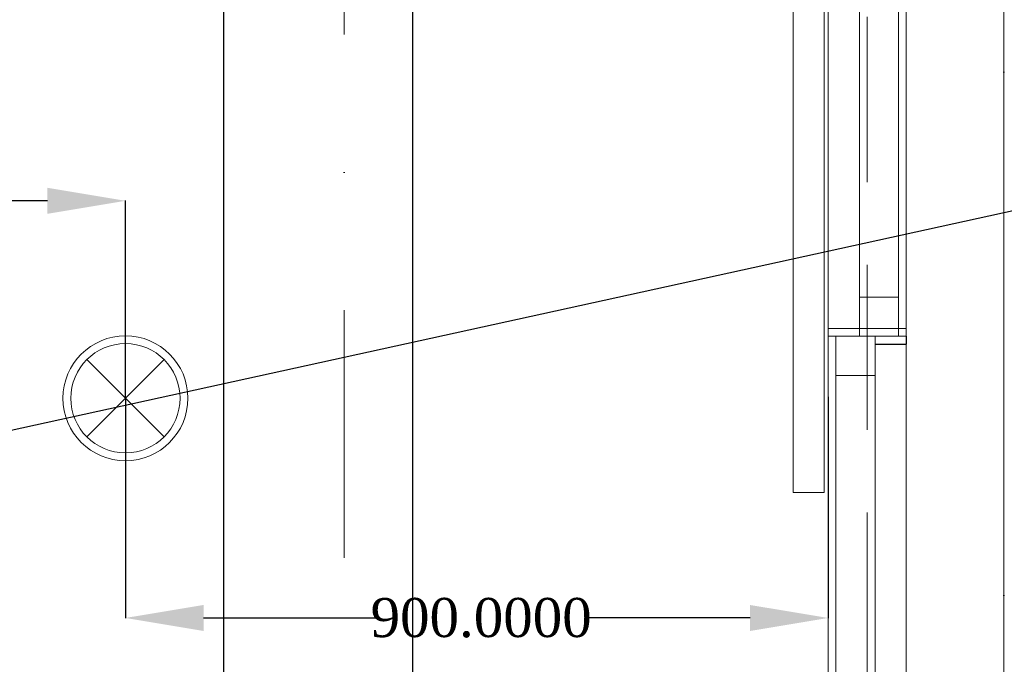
# Model space of a CAD drawing. Header units: inches. Extents: x -78787 to 29484, y -9517 to 23232.
# Tile 216 of 256: x 19070 to 20332, y 1423 to 2249. Entities that reach past the tile are written whole.
import ezdxf
from ezdxf import colors
from ezdxf.entities.mleader import LeaderData, LeaderLine
from ezdxf.enums import TextEntityAlignment as Align
from ezdxf.math import Vec2, Vec3

# ---------------------------------------------------------------- set-up
doc = ezdxf.new("R2010")
doc.units = ezdxf.units.IN
doc.header["$MEASUREMENT"] = 0
doc.linetypes.add('Dot & Dashed', pattern=[670.277762, 317.5, -176.388889, 0, -176.388874])
doc.linetypes.add('Hidden', pattern=[317.5, 211.666667, -105.833333])
for name, color, linetype in [('- ავარიული განათება', 7, 'Continuous'), ('- განათება', 7, 'Continuous'), ('- მექანიკური ნაწილი', 7, 'Continuous'), ('- საშტეფცელო როზეტები', 7, 'Continuous'), ('Marker - Section', 7, 'Continuous'), ('New_Structural - Bearing', 7, 'Continuous'), ('Structural - Bearing', 7, 'Continuous'), ('Structural - Grid', 7, 'Continuous')]:
    doc.layers.add(name, color=color, linetype=linetype)
for name, color, linetype, lineweight, true_color in [('Marker - Section_Pen_No__108', 7, 'Continuous', 13, 0xfd8379), ('New_Interior - Lamp_Pen_No__77', 7, 'Continuous', 20, 0xffeb28), ('New_Structural - Bearing_Pen_No__5', 7, 'Continuous', 25, 0x40a5ff), ('Structural - Bearing_Pen_No__102', 7, 'Continuous', 13, 0xcccccc), ('Structural - Grid_Pen_No__81', 7, 'Continuous', 20, 0x6a6a6a)]:
    doc.layers.add(name, color=color, linetype=linetype, lineweight=lineweight, true_color=true_color)
for name, color, linetype, lineweight in [('New_Archicad Doors_Pen_No__1', 7, 'Continuous', 13), ('New_Archicad Windows_Pen_No__1', 7, 'Continuous', 13), ('New_Structural - Bearing_Pen_No__1', 7, 'Continuous', 13)]:
    doc.layers.add(name, color=color, linetype=linetype, lineweight=lineweight)
doc.styles.add('CT', font='ARIALN.TTF', dxfattribs={"height": 200})
doc.styles.add('GENERATED_STYLE_2', font='txt')
doc.styles.get("Standard").update_dxf_attribs({"font": 'arial.ttf'})
doc.dimstyles.get("Standard").update_dxf_attribs({"dimtxt": 0.18, "dimasz": 0.18, "dimexe": 0.18, "dimexo": 0.0625, "dimgap": 0.09, "dimtad": 0, "dimtih": 1, "dimtoh": 1, "dimdec": 4, "dimzin": 0, "dimdsep": 46, "dimtxsty": 'Standard', "dimcen": 0.09, "dimadec": 0, "dimazin": 0, "dimtfac": 1, "dimtdec": 4, "dimtofl": 0, "dimtmove": 0, "dimatfit": 3, "dimfxl": 1, "dimtolj": 1, "dimtzin": 0, "dimarcsym": 0})

# ---------------------------------------------------------------- blocks, each defined once
blk = doc.blocks.new('Window_10')
at = {"layer": 'New_Archicad Windows_Pen_No__1', "color": 7, "linetype": 'Continuous', "lineweight": 13}
for p, q in [((-987.5, 10), (987.5, 10)), ((-937.5, 0), (937.5, 0)), ((937.5, -50), (937.5, 0)), ((937.5, 0), (987.5, 0)), ((987.5, 10), (987.5, 0)), ((987.5, 0), (987.5, -50)), ((987.5, 0), (987.5, -50)), ((937.5, -50), (-937.5, -50)), ((987.5, -50), (937.5, -50)), ((977.5, -50), (977.5, -90)), ((-977.5, -90), (977.5, -90)), ((987.5, -90), (977.5, -90))]:
    blk.add_line(p, q, dxfattribs=at)
blk = doc.blocks.new('Window_12')
at = {"layer": 'New_Archicad Windows_Pen_No__1', "color": 7, "linetype": 'Continuous', "lineweight": 13}
for p, q in [((-800, 40), (-790, 40)), ((-790, 40), (790, 40)), ((-790, 0), (-790, 40)), ((800, 40), (790, 40)), ((790, 0), (790, 40)), ((-800, 0), (-750, 0)), ((-800, -50), (-800, 0)), ((-800, -50), (-800, 0)), ((-750, 0), (-750, -50)), ((-750, 0), (750, 0)), ((750, -50), (750, 0)), ((750, 0), (800, 0)), ((800, -50), (800, 0)), ((800, -50), (800, 0)), ((-750, -50), (-800, -50)), ((-800, -60), (-800, -50)), ((750, -50), (-750, -50)), ((800, -50), (750, -50)), ((800, -60), (800, -50)), ((-800, -60), (800, -60))]:
    blk.add_line(p, q, dxfattribs=at)
blk = doc.blocks.new('Exterior Double Sliding Door_2')
at = {"layer": 'New_Archicad Doors_Pen_No__1', "color": 7, "linetype": 'Continuous', "lineweight": 13}
for p, q in [((-200, 45), (-1000, 45)), ((-1000, 45), (-1000, 5)), ((-1000, 5), (-200, 5)), ((-790, 0), (-790, -100)), ((-800, -100), (-790, -100))]:
    blk.add_line(p, q, dxfattribs=at)
blk = doc.blocks.new('Wall_107', base_point=(-5233.8, 20838))
at = {"layer": 'New_Structural - Bearing_Pen_No__1', "color": 7, "linetype": 'Continuous', "lineweight": 13}
blk.add_line((-5173.8, 22863), (-5173.8, 22853), dxfattribs=at)
at = {"layer": 'New_Structural - Bearing_Pen_No__5', "color": 161, "linetype": 'Continuous', "lineweight": 25, "true_color": 0x40a5ff}
for p in [(-5173.8, 22853), (-5133.8, 22863)]:
    blk.add_line(p, (-5133.8, 22853), dxfattribs=at)
at = {"layer": 'New_Archicad Doors_Pen_No__1', "color": 7, "linetype": 'Continuous', "lineweight": 13, "zscale": 1000, "rotation": 90}
blk.add_blockref('Exterior Double Sliding Door_2', (-5233.8, 23663), dxfattribs=at)
at = {"layer": 'New_Archicad Windows_Pen_No__1', "color": 7, "linetype": 'Continuous', "lineweight": 13, "xscale": -1, "zscale": 1000, "rotation": 90}
blk.add_blockref('Window_12', (-5193.8, 23663), dxfattribs=at)
at = {"layer": 'New_Archicad Windows_Pen_No__1', "color": 7, "linetype": 'Continuous', "lineweight": 13, "zscale": 1000, "rotation": 90}
blk.add_blockref('Window_10', (-5223.8, 21875.5), dxfattribs=at)
blk = doc.blocks.new('Standard grid marker_2')
at = {"layer": 'Structural - Grid_Pen_No__81', "color": 251, "linetype": 'Continuous', "lineweight": 20, "true_color": 0x6a6a6a}
blk.add_line((1000, 0), (27734.9, 0), dxfattribs=at)
at = {"layer": 'Structural - Grid_Pen_No__81', "color": 251, "lineweight": 20, "true_color": 0x6a6a6a, "style": 'GENERATED_STYLE_2'}
for tag, p in [('AC_MarkerText_1_0', (-1.5, -46.7)), ('AC_MarkerText_1_1', (28933.4, -46.7))]:
    blk.add_attdef(tag, text='', height=100, rotation=270, dxfattribs=at).set_placement(p, align=Align.TOP_CENTER)
blk = doc.blocks.new('Beam_2', base_point=(-5008.8, 14663))
at = {"layer": 'Structural - Bearing_Pen_No__102', "color": 254, "linetype": 'Dot & Dashed', "lineweight": 13, "true_color": 0xcccccc}
blk.add_line((-5008.8, 14663), (-5008.8, 39096.2), dxfattribs=at)
at = {"layer": 'Structural - Bearing_Pen_No__102', "color": 254, "linetype": 'Hidden', "lineweight": 13, "true_color": 0xcccccc}
blk.add_line((-5183.8, 20838), (-5183.8, 26488), dxfattribs=at)
blk = doc.blocks.new('Cutting Plane_1', base_point=(-5853.8, 11703.1))
at = {"layer": 'Marker - Section_Pen_No__108', "color": 11, "linetype": 'Dot & Dashed', "lineweight": 13, "true_color": 0xfd8379}
blk.add_line((-5853.8, 11853.1), (-5853.8, 40288), dxfattribs=at)
blk = doc.blocks.new('Recessed Spot')
at = {"layer": 'New_Interior - Lamp_Pen_No__77', "color": 2, "linetype": 'Continuous', "lineweight": 20, "true_color": 0xffeb28}
for q in [(-49.5, 49.5), (49.5, 49.5), (-49.5, -49.5), (49.5, -49.5)]:
    blk.add_line((0, 0), q, dxfattribs=at)
at = {"layer": 'New_Interior - Lamp_Pen_No__77', "color": 2, "linetype": 'Continuous', "lineweight": 20, "true_color": 0xffeb28, "flags": 128}
blk.add_lwpolyline([(80, 0, 1), (-80, 0, 1)], format="xyb", close=True, dxfattribs=at)
at = {"layer": 'New_Interior - Lamp_Pen_No__77', "color": 2, "linetype": 'Continuous', "lineweight": 20, "true_color": 0xffeb28}
blk.add_circle((0, 0), 70, dxfattribs=at)
blk = doc.blocks.new('_DotSmall')
at = {"color": 0, "linetype": 'ByBlock', "const_width": 0.5}
blk.add_lwpolyline([(-0.0625, 0, 1), (0.0625, 0, 1)], format="xyb", close=True, dxfattribs=at)
blk = doc.blocks.new('*D934')
at = {"layer": '- განათება', "color": 0, "lineweight": -2, "transparency": 16777216}
for p, q in [((17905.9, 1766), (17905.9, 2017.2)), ((18005.9, 2017), (18464.5, 2017)), ((19105.9, 2017), (18763.8, 2017)), ((19205.9, 1766), (19205.9, 2017.2))]:
    blk.add_line(p, q, dxfattribs=at)
at = {"layer": '- განათება', "color": 0, "transparency": 16777216}
for points in [[(18005.9, 2033.7), (18005.9, 2000.3), (17905.9, 2017)], [(19105.9, 2033.7), (19105.9, 2000.3), (19205.9, 2017)]]:
    blk.add_solid(points, dxfattribs=at)
at = {"layer": 'Defpoints', "color": 0, "transparency": 16777216}
for p in [(19205.9, 2017), (17905.9, 1765.9), (19205.9, 1765.9)]:
    blk.add_point(p, dxfattribs=at)
at = {"layer": '- განათება', "color": 0, "transparency": 16777216, "insert": (18614.1, 2017), "char_height": 50, "attachment_point": 5}
blk.add_mtext('\\A1;{\\fSylfaen|b0|i0|c0|p18;1300.0000}', dxfattribs=at)
blk = doc.blocks.new('*D935')
at = {"layer": '- განათება', "color": 0, "lineweight": -2, "transparency": 16777216}
for p, q in [((19205.9, 1765.9), (19205.9, 1482.3)), ((20105.9, 1765.9), (20105.9, 1482.3)), ((19305.9, 1482.5), (19527.5, 1482.5)), ((20005.9, 1482.5), (19795.5, 1482.5))]:
    blk.add_line(p, q, dxfattribs=at)
at = {"layer": '- განათება', "color": 0, "transparency": 16777216}
for points in [[(19305.9, 1499.1), (19305.9, 1465.8), (19205.9, 1482.5)], [(20005.9, 1499.1), (20005.9, 1465.8), (20105.9, 1482.5)]]:
    blk.add_solid(points, dxfattribs=at)
at = {"layer": 'Defpoints', "color": 0, "transparency": 16777216}
for p in [(19205.9, 1765.9), (20105.9, 1765.9), (20105.9, 1482.5)]:
    blk.add_point(p, dxfattribs=at)
at = {"layer": '- განათება', "color": 0, "transparency": 16777216, "insert": (19661.5, 1482.5), "char_height": 50, "attachment_point": 5}
blk.add_mtext('\\A1;{\\fSylfaen|b0|i0|c0|p18;900.0000}', dxfattribs=at)
blk = doc.blocks.new('*D1234')
at = {"layer": '- საშტეფცელო როზეტები', "color": 0, "lineweight": -2, "transparency": 16777216}
for p, q in [((19893.2, 2645.3), (19573.3, 2645.3)), ((19573.5, 2545.3), (19573.5, 1056.7)), ((19573.5, -81.6), (19573.5, 1005.3)), ((20155.9, -181.6), (19573.3, -181.6))]:
    blk.add_line(p, q, dxfattribs=at)
at = {"layer": '- საშტეფცელო როზეტები', "color": 0, "transparency": 16777216}
for points in [[(19556.8, 2545.3), (19590.2, 2545.3), (19573.5, 2645.3)], [(19556.8, -81.6), (19590.2, -81.6), (19573.5, -181.6)]]:
    blk.add_solid(points, dxfattribs=at)
at = {"layer": 'Defpoints', "color": 0, "transparency": 16777216}
for p in [(19573.5, 2645.3), (19893.3, 2645.3), (20155.9, -181.6)]:
    blk.add_point(p, dxfattribs=at)
at = {"layer": '- საშტეფცელო როზეტები', "color": 0, "transparency": 16777216, "insert": (19573.5, 1031), "char_height": 50, "attachment_point": 5}
blk.add_mtext('\\A1;{\\fSylfaen|b0|i0|c0|p18;2826.9804}', dxfattribs=at)
blk = doc.blocks.new('*D1354')
at = {"layer": '- ავარიული განათება', "color": 0, "lineweight": -2, "transparency": 16777216}
for p, q in [((19725, 2643.4), (19331.3, 2643.4)), ((19331.5, 2543.4), (19331.5, 1397.7)), ((19331.5, -81.6), (19331.5, 1346.4)), ((20102.6, -181.6), (19331.3, -181.6))]:
    blk.add_line(p, q, dxfattribs=at)
at = {"layer": '- ავარიული განათება', "color": 0, "transparency": 16777216}
for points in [[(19314.8, 2543.4), (19348.2, 2543.4), (19331.5, 2643.4)], [(19314.8, -81.6), (19348.2, -81.6), (19331.5, -181.6)]]:
    blk.add_solid(points, dxfattribs=at)
at = {"layer": 'Defpoints', "color": 0, "transparency": 16777216}
for p in [(19725.1, 2643.4), (19331.5, -181.6), (20102.7, -181.6)]:
    blk.add_point(p, dxfattribs=at)
at = {"layer": '- ავარიული განათება', "color": 0, "transparency": 16777216, "insert": (19331.5, 1372.1), "char_height": 50, "attachment_point": 5}
blk.add_mtext('\\A1;{\\fSylfaen|b0|i0|c0|p18;2825.0000}', dxfattribs=at)

msp = doc.modelspace()

# ---------------------------------------------------------------- block references
at = {"layer": '- განათება', "color": 2, "linetype": 'Continuous', "lineweight": 20, "true_color": 0xffeb28, "zscale": 1000}
msp.add_blockref('Recessed Spot', (19205.93152, 1763.9634), dxfattribs=at)
at = {"layer": 'Marker - Section', "color": 11, "lineweight": 13, "true_color": 0xfd8379}
msp.add_blockref('Cutting Plane_1', (19485.93784, -9316.57065), dxfattribs=at)
at = {"layer": 'New_Structural - Bearing', "color": 7, "lineweight": 35}
msp.add_blockref('Wall_107', (20105.93152, -181.64486), dxfattribs=at)
at = {"layer": 'Structural - Bearing', "color": 254, "lineweight": 13, "true_color": 0xcccccc}
msp.add_blockref('Beam_2', (20330.93152, -6356.64486), dxfattribs=at)
at = {"layer": 'Structural - Grid', "color": 8, "linetype": 'Continuous', "lineweight": 15, "zscale": 1000, "rotation": 90}
msp.add_blockref('Standard grid marker_2', (20330.93152, -9316.57065), dxfattribs=at)

# ---------------------------------------------------------------- dimensions: what is measured, and where the dimension line sits
at = {"layer": '- განათება', "color": 1}
dim = msp.add_linear_dim(base=(19205.93152, 2017), p1=(17905.93152, 1765.92679), p2=(19205.93152, 1765.92679), text='{\\fSylfaen|b0|i0|c0|p18;<>}', dimstyle='Standard', override={"dimtxt": 50, "dimasz": 100}, dxfattribs=at)
dim.commit()
dim.dimension.update_dxf_attribs({"geometry": '*D934', "text_midpoint": (18614.12999, 2017), "dimtype": 160})

# ---------------------------------------------------------------- next in the draw order: dimensions: what is measured, and where the dimension line sits
at = {"layer": '- ავარიული განათება', "color": 1}
dim = msp.add_linear_dim(base=(19331.5, -181.64486), p1=(19725.10554, 2643.35514), p2=(20102.68911, -181.64486), angle=270, text='{\\fSylfaen|b0|i0|c0|p18;<>}', dimstyle='Standard', override={"dimtxt": 50, "dimasz": 100}, dxfattribs=at)
dim.commit()
dim.dimension.update_dxf_attribs({"geometry": '*D1354', "text_midpoint": (19331.5, 1372.06283), "dimtype": 160})
at = {"layer": '- განათება', "color": 1}
dim = msp.add_linear_dim(base=(20105.93152, 1482.4634), p1=(19205.93152, 1765.92679), p2=(20105.93152, 1765.92679), text='{\\fSylfaen|b0|i0|c0|p18;<>}', dimstyle='Standard', override={"dimtxt": 50, "dimasz": 100}, dxfattribs=at)
dim.commit()
dim.dimension.update_dxf_attribs({"geometry": '*D935', "text_midpoint": (19661.47511, 1482.4634), "dimtype": 160})
at = {"layer": '- საშტეფცელო როზეტები', "color": 1}
dim = msp.add_linear_dim(base=(19573.5, 2645.33556), p1=(20155.93152, -181.64486), p2=(19893.28288, 2645.33556), angle=90, text='{\\fSylfaen|b0|i0|c0|p18;<>}', dimstyle='Standard', override={"dimtxt": 50, "dimasz": 100}, dxfattribs=at)
dim.commit()
dim.dimension.update_dxf_attribs({"geometry": '*D1234', "text_midpoint": (19573.5, 1031), "dimtype": 160})

# ---------------------------------------------------------------- next in the draw order: leaders
at = {"layer": '- მექანიკური ნაწილი', "color": 7}
ml = msp.add_multileader_mtext('Standard', dxfattribs=at)
ml.set_content('{\\fSylfaen|b1|i0|c0|p18;\\C1;DB-HVAC\\C7;  \\fSylfaen|b0|i0|c0|p18;\\C1;QF-19          \\C7;N2XH-3X2.5}', color=7, style='CT')
ml.set_leader_properties()
ml.set_arrow_properties(name='DOTSMALL')
ml.build(insert=Vec2(0, 0))
ml.multileader.update_dxf_attribs({"has_dogleg": 0, "text_left_attachment_type": 6, "text_right_attachment_type": 6, "dogleg_length": 9, "arrow_head_size": 172.53719})
ctx = ml.context
ctx.base_point, ctx.char_height, ctx.arrow_head_size, ctx.landing_gap_size, ctx.plane_origin = Vec3(16030.06341, 1497.59797), 171.3007828, 172.53719, 57.5124, Vec3(-704.08497, -8987.92595)
ctx.left_attachment, ctx.right_attachment, ctx.text_align_type = 6, 6, 1
notes = []
notes.append((ctx, [(0, (1, 1, 0), (18038.39964, 1497.59797), (-1, 0), 6.4932, [(2, [(22613, 2501.5)], 0, [])])]))
ctx.mtext.insert, ctx.mtext.width, ctx.mtext.defined_height, ctx.mtext.alignment, ctx.mtext.flow_direction = Vec3(17030.98493, 1703.15891), 2531.4263669, 243.98464, 2, 5
for ctx, leaders in notes:
    for number, flags, end, landing, length, lines in leaders:
        leader = LeaderData()
        leader.index, (leader.has_last_leader_line, leader.has_dogleg_vector, leader.attachment_direction) = number, flags
        leader.last_leader_point, leader.dogleg_vector, leader.dogleg_length = Vec3(end), Vec3(landing), length
        for number, points, colour, breaks in lines:
            line = LeaderLine()
            line.index, line.vertices, line.color, line.breaks = number, Vec3.list(points), colors.encode_raw_color(colour), breaks
            leader.lines.append(line)
        ctx.leaders.append(leader)

doc.saveas('drawing.dxf')
